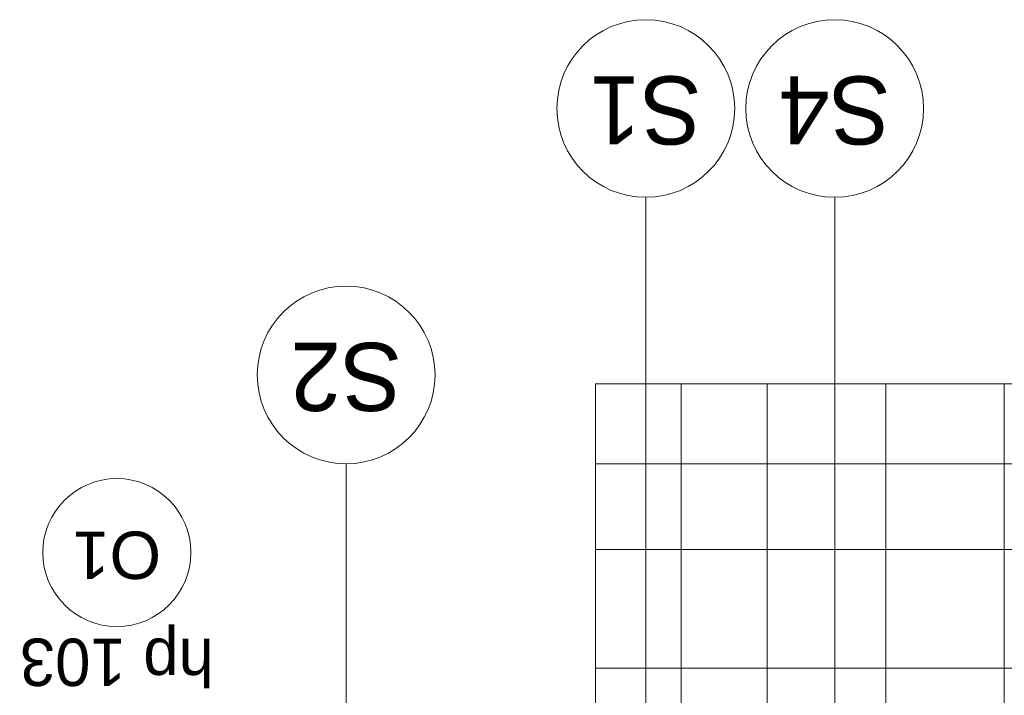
# Model space of a CAD drawing. Extents: x -438200 to -357500, y 15000 to 163871.
# Tile 94 of 148: x -372345 to -369022, y 38120 to 40402. Entities that reach past the tile are written whole.
import ezdxf

# ---------------------------------------------------------------- set-up
doc = ezdxf.new("R2010")
doc.units = 0
doc.header["$MEASUREMENT"] = 0
doc.layers.add('#podkład', color=252, linetype='Continuous')
doc.layers.add('Arch opisy', color=252, linetype='Continuous')
for name, color, linetype, lineweight in [('Arch opisy okien_Nr_Pióra__9', 252, 'Continuous', 13), ('Arch opisy_Nr_Pióra__1', 252, 'Continuous', 25), ('Arch opisy_Nr_Pióra__21', 252, 'Continuous', 9), ('Arch opisy_Nr_Pióra__9', 252, 'Continuous', 13), ('Arch wykończenie_Nr_Pióra__81', 252, 'Continuous', 9), ('INWENT. OKNA_Nr_Pióra__21', 252, 'Continuous', 9), ('Istniejące schody_Nr_Pióra__5', 252, 'Continuous', 13)]:
    doc.layers.add(name, color=color, linetype=linetype, lineweight=lineweight)
doc.styles.add('GENERATED_STYLE_10', font='arial.ttf')
doc.styles.add('GENERATED_STYLE_5', font='txt')

# ---------------------------------------------------------------- blocks, each defined once
blk = doc.blocks.new('Linia_57', base_point=(-419067.4, 37292.6))
at = {"layer": 'Arch opisy_Nr_Pióra__21', "linetype": 'Continuous'}
blk.add_line((-419067.4, 37292.6), (-419067.4, 39802.4), dxfattribs=at)
blk.add_circle((-419067.4, 40102.4), 300, dxfattribs=at)
blk = doc.blocks.new('Linia_67', base_point=(-419704.9, 37292.6))
at = {"layer": 'Arch opisy_Nr_Pióra__21', "linetype": 'Continuous'}
blk.add_line((-419704.9, 37292.6), (-419704.9, 39802.4), dxfattribs=at)
blk.add_circle((-419704.9, 40102.4), 300, dxfattribs=at)
blk = doc.blocks.new('Linia_70', base_point=(-420716.2, 37292.6))
at = {"layer": 'Arch opisy_Nr_Pióra__21', "linetype": 'Continuous'}
blk.add_line((-420716.2, 37292.6), (-420716.2, 38902.4), dxfattribs=at)
blk.add_circle((-420716.2, 39202.4), 300, dxfattribs=at)
blk = doc.blocks.new('parter')
at = {"layer": 'Arch opisy_Nr_Pióra__9', "color": 252, "linetype": 'Continuous'}
blk.add_circle((-421489.9, 38602.6), 250, dxfattribs=at)
at = {"layer": 'Arch wykończenie_Nr_Pióra__81', "color": 252, "linetype": 'Continuous'}
for p, q in [((-419584.9, 38902.6), (-419584.9, 39172.6)), ((-419294.9, 38612.6), (-419294.9, 39172.6)), ((-418894.9, 39172.6), (-418894.9, 37292.6)), ((-418494.9, 39172.6), (-418494.9, 36752.6)), ((-419584.9, 38902.6), (-419874.9, 38902.6)), ((-419294.9, 38612.6), (-419874.9, 38612.6)), ((-414384.9, 38212.6), (-419874.9, 38212.6))]:
    blk.add_line(p, q, dxfattribs=at)
at = {"layer": 'Istniejące schody_Nr_Pióra__5', "color": 252, "linetype": 'Continuous'}
for p, q in [((-419874.9, 39172.6), (-419874.9, 37192.6)), ((-414694.9, 39172.6), (-419874.9, 39172.6)), ((-419584.9, 38902.6), (-419584.9, 37192.6)), ((-414694.9, 38902.6), (-419584.9, 38902.6)), ((-414694.9, 38612.6), (-419294.9, 38612.6)), ((-419294.9, 38612.6), (-419294.9, 37192.6))]:
    blk.add_line(p, q, dxfattribs=at)
at = {"layer": 'Arch opisy', "color": 252, "linetype": 'Continuous'}
for name, p in [('Linia_67', (-419704.9, 37292.6)), ('Linia_57', (-419067.4, 37292.6)), ('Linia_70', (-420716.2, 37292.6))]:
    blk.add_blockref(name, p, dxfattribs=at)
at = {"layer": 'Arch opisy okien_Nr_Pióra__9', "color": 252, "linetype": 'Continuous', "insert": (-421489.9, 38513.5), "char_height": 160, "attachment_point": 2, "rotation": 180, "style": 'GENERATED_STYLE_10'}
blk.add_mtext('{O1}', dxfattribs=at)
at = {"layer": 'Arch opisy_Nr_Pióra__1', "color": 252, "linetype": 'Continuous', "char_height": 230, "attachment_point": 2, "rotation": 180, "style": 'GENERATED_STYLE_5'}
for s, insert in [('{S1}', (-419704.9, 39981)), ('{S4}', (-419067.4, 39981)), ('{S2}', (-420716.2, 39081))]:
    blk.add_mtext(s, dxfattribs=dict(at, insert=insert))
at = {"layer": 'INWENT. OKNA_Nr_Pióra__21', "color": 252, "linetype": 'Continuous', "insert": (-421489.9, 38152), "char_height": 160, "attachment_point": 2, "rotation": 180, "style": 'GENERATED_STYLE_5'}
blk.add_mtext('{hp 103}', dxfattribs=at)

msp = doc.modelspace()

# ---------------------------------------------------------------- block references
at = {"layer": '#podkład', "color": 3, "lineweight": 50}
msp.add_blockref('parter', (49473.1, 0), dxfattribs=at)

doc.saveas('drawing.dxf')
